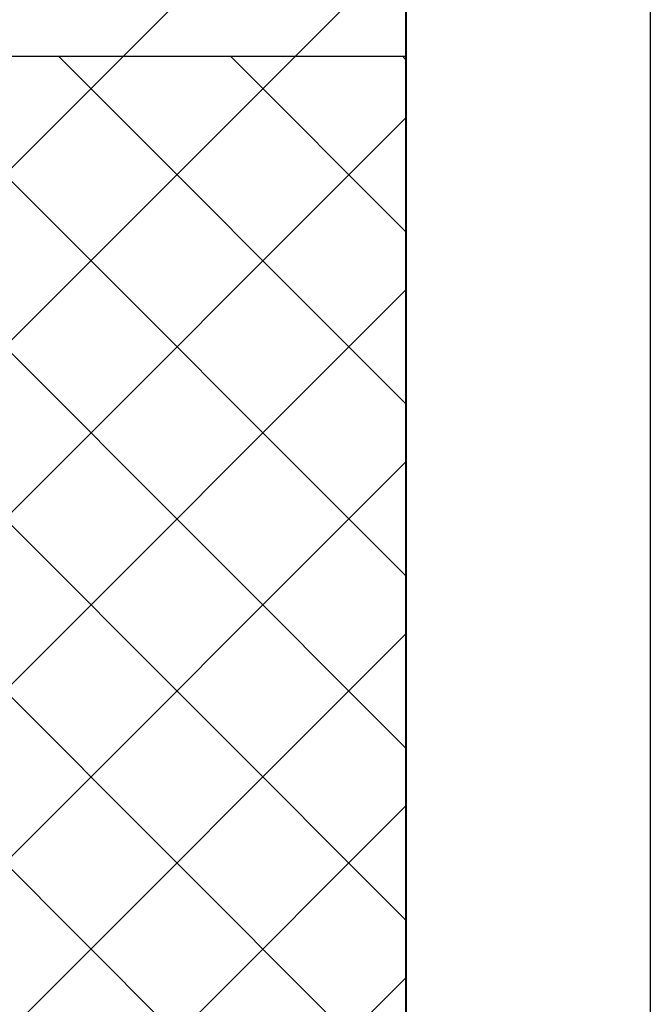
# Model space of a CAD drawing. Header units: millimetres. Extents: x 0 to 39025, y -31299 to 8400.
# Tile 45 of 256: x 7801 to 8213, y -24649 to -24007. Entities that reach past the tile are written whole.
import ezdxf

# ---------------------------------------------------------------- set-up
doc = ezdxf.new("R2010")
doc.units = ezdxf.units.MM
for name, color, linetype in [('ODMIKI funkcionalni', 253, 'Continuous'), ('ODMIKI varnostni', 252, 'Continuous'), ('SREDNJICE_IN_TOCKE', 252, 'Continuous')]:
    doc.layers.add(name, color=color, linetype=linetype)

msp = doc.modelspace()

# ---------------------------------------------------------------- hatches: boundary and pattern name
at = {"layer": 'ODMIKI funkcionalni'}
h = msp.add_hatch(dxfattribs=at)
h.set_pattern_fill('ANSI31', color=256, scale=25)
h.set_pattern_definition([(45, (0, -34369.42), (-56.1266, 56.1266), [])])
h.paths.add_polyline_path([(7753.64, -25286.44), (7753.64, -24030.86), (6603.64, -24030.86), (6603.64, -25286.44), (6003.64, -25286.44), (6003.64, -23530.86), (8053.64, -23530.86), (8053.64, -25286.44)])
at = {"layer": 'ODMIKI varnostni'}
h = msp.add_hatch(dxfattribs=at)
h.set_pattern_fill('ANSI31', color=256, scale=25, angle=90)
h.set_pattern_definition([(135, (0, -3070.55), (-56.1266, -56.1266), [])])
h.paths.add_polyline_path([(8053.62, -25286.44), (7753.64, -25286.44), (7753.64, -24030.86), (8053.62, -24030.86)])

# ---------------------------------------------------------------- linework, layer by layer
at = {"layer": 'ODMIKI funkcionalni'}
msp.add_lwpolyline([(7753.64, -25286.44), (7753.64, -24030.86), (6603.64, -24030.86), (6603.64, -25286.44), (6003.64, -25286.44), (6003.64, -23530.86), (8053.64, -23530.86), (8053.64, -25286.44)], close=True, dxfattribs=at)
at = {"layer": 'ODMIKI varnostni'}
msp.add_lwpolyline([(8053.62, -25286.44), (7753.64, -25286.44), (7753.64, -24030.86), (8053.62, -24030.86)], close=True, dxfattribs=at)
at = {"layer": 'SREDNJICE_IN_TOCKE'}
msp.add_lwpolyline([(8053.62, -25286.44), (8053.62, -23142.87), (8213.16, -23142.87), (8213.16, -25286.44)], close=True, dxfattribs=at)

doc.saveas('drawing.dxf')
